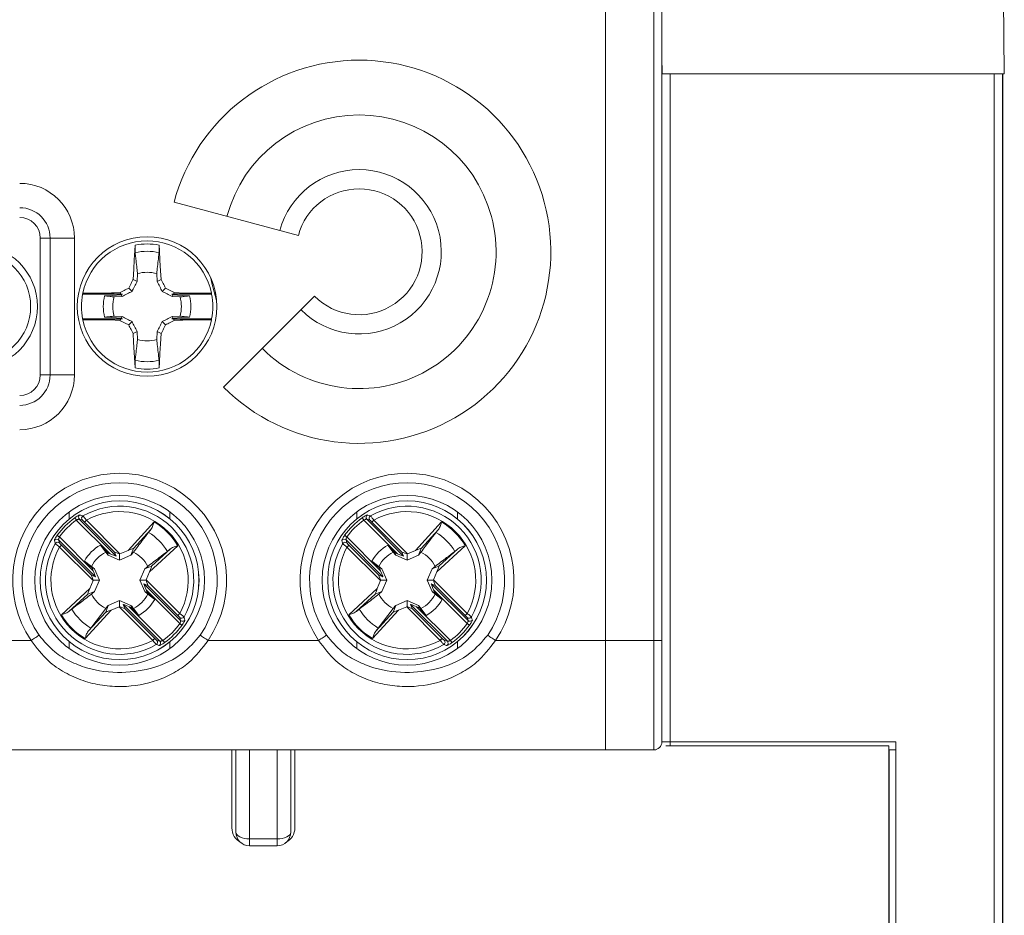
# Model space of a CAD drawing. Header units: millimetres. Extents: x 0 to 594, y 0 to 420.
# Tile 7 of 10: x 143 to 179, y 255 to 288. Entities that reach past the tile are written whole.
import ezdxf

# ---------------------------------------------------------------- set-up
doc = ezdxf.new("R2010")
doc.units = ezdxf.units.MM

msp = doc.modelspace()

# ---------------------------------------------------------------- linework, layer by layer
at = {"color": 7, "linetype": 'Continuous', "lineweight": 15}
for p, q in [((178.593, 286.172), (178.528, 293.672)), ((164.028, 265.472), (164.028, 292.672)), ((165.788, 265.472), (165.788, 292.672)), ((166.088, 292.672), (166.088, 265.472)), ((166.088, 286.797), (166.093, 286.172)), ((166.093, 286.172), (166.088, 286.172)), ((166.093, 286.172), (166.14, 286.172)), ((178.593, 286.172), (166.14, 286.172)), ((166.388, 286.172), (166.388, 261.772)), ((178.228, 238.172), (178.228, 286.172)), ((178.528, 286.172), (178.528, 238.297)), ((178.537, 229.981), (178.537, 286.172)), ((148.266, 281.484), (152.806, 280.268)), ((143.738, 280.172), (143.381, 280.172)), ((143.381, 275.172), (143.381, 280.172)), ((143.738, 280.172), (143.738, 275.172)), ((144.628, 280.172), (143.738, 280.172)), ((144.628, 280.172), (144.628, 275.172)), ((146.931, 278.875), (146.913, 278.587)), ((147.651, 278.587), (147.633, 278.875)), ((146.38, 278.122), (144.925, 278.122)), ((145.837, 278.157), (144.931, 278.157)), ((145.837, 278.157), (146.319, 278.138)), ((146.368, 278.041), (146.08, 278.023)), ((146.319, 278.138), (146.294, 278.186)), ((146.319, 278.138), (146.38, 278.122)), ((146.38, 278.122), (146.337, 278.101)), ((148.184, 278.122), (148.245, 278.138)), ((149.639, 278.122), (148.184, 278.122)), ((148.227, 278.101), (148.184, 278.122)), ((148.484, 278.023), (148.196, 278.041)), ((148.245, 278.138), (148.727, 278.157)), ((149.632, 278.157), (148.727, 278.157)), ((153.402, 278.046), (150.078, 274.723)), ((146.08, 277.322), (146.368, 277.304)), ((148.196, 277.304), (148.484, 277.322)), ((144.925, 277.222), (146.38, 277.222)), ((144.931, 277.187), (145.837, 277.187)), ((146.319, 277.207), (145.837, 277.187)), ((146.38, 277.222), (146.319, 277.207)), ((146.337, 277.244), (146.38, 277.222)), ((148.184, 277.222), (148.227, 277.244)), ((148.245, 277.207), (148.184, 277.222)), ((148.184, 277.222), (149.639, 277.222)), ((148.727, 277.187), (148.245, 277.207)), ((148.245, 277.207), (148.27, 277.159)), ((148.727, 277.187), (149.632, 277.187)), ((146.913, 276.758), (146.931, 276.47)), ((147.633, 276.47), (147.651, 276.758)), ((143.738, 275.172), (143.381, 275.172)), ((144.628, 275.172), (143.738, 275.172)), ((145.928, 268.638), (144.695, 269.871)), ((144.806, 269.901), (146.15, 268.558)), ((144.917, 269.867), (144.806, 269.901)), ((146.088, 268.704), (144.994, 269.797)), ((145.065, 269.868), (146.291, 268.642)), ((146.586, 268.763), (147.537, 269.801)), ((156.428, 268.638), (155.195, 269.871)), ((155.306, 269.901), (156.65, 268.558)), ((155.417, 269.867), (155.306, 269.901)), ((156.588, 268.704), (155.494, 269.797)), ((155.565, 269.868), (156.791, 268.642)), ((157.086, 268.763), (158.037, 269.801)), ((147.422, 269.528), (146.787, 268.835)), ((157.922, 269.528), (157.287, 268.835)), ((144.049, 269.144), (144.083, 269.034)), ((145.393, 267.801), (144.049, 269.144)), ((144.079, 269.255), (145.313, 268.022)), ((154.549, 269.144), (154.583, 269.034)), ((155.893, 267.801), (154.549, 269.144)), ((154.579, 269.255), (155.813, 268.022)), ((145.309, 267.659), (144.083, 268.885)), ((144.153, 268.956), (145.247, 267.863)), ((145.772, 268.699), (145.576, 268.955)), ((145.576, 268.955), (145.83, 268.678)), ((145.863, 268.594), (145.772, 268.699)), ((145.863, 268.594), (145.83, 268.678)), ((145.83, 268.678), (145.928, 268.638)), ((146.15, 268.558), (146.088, 268.704)), ((146.291, 268.642), (146.586, 268.763)), ((146.693, 268.594), (146.787, 268.835)), ((146.784, 268.699), (146.693, 268.594)), ((148.406, 268.931), (147.368, 267.98)), ((147.44, 268.182), (148.133, 268.817)), ((155.809, 267.659), (154.583, 268.885)), ((154.653, 268.956), (155.747, 267.863)), ((156.272, 268.699), (156.076, 268.955)), ((156.076, 268.955), (156.33, 268.678)), ((156.363, 268.594), (156.272, 268.699)), ((156.363, 268.594), (156.33, 268.678)), ((156.33, 268.678), (156.428, 268.638)), ((156.65, 268.558), (156.588, 268.704)), ((156.791, 268.642), (157.086, 268.763)), ((157.193, 268.594), (157.287, 268.835)), ((157.284, 268.699), (157.193, 268.594)), ((158.906, 268.931), (157.868, 267.98)), ((157.94, 268.182), (158.633, 268.817)), ((144.995, 268.374), (145.251, 268.179)), ((145.272, 268.12), (144.995, 268.374)), ((146.278, 268.407), (145.863, 268.594)), ((146.278, 268.407), (146.278, 268.636)), ((146.693, 268.594), (146.278, 268.407)), ((155.495, 268.374), (155.751, 268.179)), ((155.772, 268.12), (155.495, 268.374)), ((156.778, 268.407), (156.363, 268.594)), ((156.778, 268.407), (156.778, 268.636)), ((157.193, 268.594), (156.778, 268.407)), ((145.251, 268.179), (145.356, 268.088)), ((145.313, 268.022), (145.272, 268.12)), ((145.356, 268.088), (145.272, 268.12)), ((145.356, 268.088), (145.543, 267.672)), ((147.013, 267.672), (147.2, 268.088)), ((147.2, 268.088), (147.44, 268.182)), ((147.2, 268.088), (147.305, 268.179)), ((147.368, 267.98), (147.247, 267.685)), ((155.751, 268.179), (155.856, 268.088)), ((155.813, 268.022), (155.772, 268.12)), ((155.856, 268.088), (155.772, 268.12)), ((155.856, 268.088), (156.043, 267.672)), ((157.513, 267.672), (157.7, 268.088)), ((157.7, 268.088), (157.94, 268.182)), ((157.7, 268.088), (157.805, 268.179)), ((157.868, 267.98), (157.747, 267.685)), ((145.188, 267.365), (145.309, 267.659)), ((145.247, 267.863), (145.393, 267.801)), ((145.543, 267.672), (145.314, 267.672)), ((145.543, 267.672), (145.356, 267.257)), ((147.013, 267.672), (147.242, 267.672)), ((147.2, 267.257), (147.013, 267.672)), ((147.247, 267.685), (148.473, 266.46)), ((155.688, 267.365), (155.809, 267.659)), ((155.747, 267.863), (155.893, 267.801)), ((156.043, 267.672), (155.814, 267.672)), ((156.043, 267.672), (155.856, 267.257)), ((157.513, 267.672), (157.742, 267.672)), ((157.7, 267.257), (157.513, 267.672)), ((157.747, 267.685), (158.973, 266.46)), ((144.15, 266.413), (145.188, 267.365)), ((145.356, 267.257), (145.116, 267.163)), ((145.356, 267.257), (145.251, 267.166)), ((147.309, 267.482), (147.163, 267.544)), ((147.163, 267.544), (148.507, 266.201)), ((147.2, 267.257), (147.284, 267.224)), ((147.305, 267.166), (147.2, 267.257)), ((147.243, 267.323), (147.284, 267.224)), ((148.476, 266.09), (147.243, 267.323)), ((147.284, 267.224), (147.561, 266.97)), ((148.402, 266.389), (147.309, 267.482)), ((154.65, 266.413), (155.688, 267.365)), ((155.856, 267.257), (155.616, 267.163)), ((155.856, 267.257), (155.751, 267.166)), ((157.809, 267.482), (157.663, 267.544)), ((157.663, 267.544), (159.007, 266.201)), ((157.7, 267.257), (157.784, 267.224)), ((157.805, 267.166), (157.7, 267.257)), ((157.743, 267.323), (157.784, 267.224)), ((158.976, 266.09), (157.743, 267.323)), ((157.784, 267.224), (158.061, 266.97)), ((158.902, 266.389), (157.809, 267.482)), ((145.116, 267.163), (144.422, 266.528)), ((145.863, 266.75), (146.278, 266.937)), ((146.278, 266.937), (146.278, 266.709)), ((146.278, 266.937), (146.693, 266.75)), ((147.561, 266.97), (147.305, 267.166)), ((155.616, 267.163), (154.922, 266.528)), ((156.363, 266.75), (156.778, 266.937)), ((156.778, 266.937), (156.778, 266.709)), ((156.778, 266.937), (157.193, 266.75)), ((158.061, 266.97), (157.805, 267.166)), ((145.97, 266.582), (145.019, 265.544)), ((145.134, 265.817), (145.769, 266.51)), ((145.223, 265.927), (145.772, 266.645)), ((145.863, 266.75), (145.769, 266.51)), ((146.265, 266.703), (145.97, 266.582)), ((147.491, 265.477), (146.265, 266.703)), ((146.406, 266.787), (146.468, 266.641)), ((147.75, 265.444), (146.406, 266.787)), ((146.468, 266.641), (147.561, 265.548)), ((146.726, 266.667), (146.628, 266.707)), ((146.628, 266.707), (147.861, 265.474)), ((146.693, 266.75), (146.726, 266.667)), ((146.98, 266.389), (146.726, 266.667)), ((146.784, 266.645), (146.98, 266.389)), ((156.47, 266.582), (155.519, 265.544)), ((155.634, 265.817), (156.269, 266.51)), ((155.723, 265.927), (156.272, 266.645)), ((156.363, 266.75), (156.269, 266.51)), ((156.765, 266.703), (156.47, 266.582)), ((157.991, 265.477), (156.765, 266.703)), ((156.906, 266.787), (156.968, 266.641)), ((158.25, 265.444), (156.906, 266.787)), ((156.968, 266.641), (158.061, 265.548)), ((157.226, 266.667), (157.128, 266.707)), ((157.128, 266.707), (158.361, 265.474)), ((157.193, 266.75), (157.226, 266.667)), ((157.48, 266.389), (157.226, 266.667)), ((157.284, 266.645), (157.48, 266.389)), ((148.507, 266.201), (148.473, 266.311)), ((159.007, 266.201), (158.973, 266.311)), ((139.008, 265.472), (143.048, 265.472)), ((147.639, 265.477), (147.75, 265.444)), ((149.508, 265.472), (153.548, 265.472)), ((158.139, 265.477), (158.25, 265.444)), ((160.008, 265.472), (164.028, 265.472)), ((164.028, 261.472), (164.028, 265.472)), ((164.028, 265.472), (165.788, 265.472)), ((165.788, 261.472), (165.788, 265.472)), ((166.088, 265.472), (165.788, 265.472)), ((166.088, 265.472), (166.088, 261.772)), ((121.028, 261.472), (161.028, 261.472)), ((150.253, 261.472), (151.028, 261.472)), ((150.378, 261.472), (150.378, 258.627)), ((150.528, 258.472), (150.528, 261.472)), ((151.028, 261.472), (151.028, 258.222)), ((152.028, 261.472), (151.028, 261.472)), ((152.028, 258.222), (152.028, 261.472)), ((152.028, 261.472), (152.803, 261.472)), ((152.528, 261.472), (152.528, 258.472)), ((152.678, 258.627), (152.678, 261.472)), ((161.028, 261.472), (164.028, 261.472)), ((165.788, 261.472), (164.028, 261.472)), ((165.788, 261.472), (165.868, 261.472)), ((166.388, 261.772), (166.088, 261.772)), ((166.233, 261.627), (174.378, 261.627)), ((166.388, 261.772), (174.628, 261.772)), ((174.378, 238.927), (174.378, 261.627)), ((174.378, 261.627), (174.378, 261.627)), ((174.628, 261.472), (174.381, 261.472)), ((174.39, 238.927), (174.39, 261.472)), ((174.628, 238.872), (174.628, 261.772)), ((151.028, 258.222), (152.028, 258.222)), ((151.028, 258.222), (151.028, 257.972)), ((152.028, 257.972), (151.028, 257.972)), ((152.028, 258.222), (152.028, 257.972))]:
    msp.add_line(p, q, dxfattribs=at)
at = {"color": 8, "linetype": 'Continuous', "lineweight": 15}
for p, q in [((144.441, 270.169), (144.441, 269.916)), ((148.115, 270.169), (148.115, 269.916)), ((154.941, 270.169), (154.941, 269.916)), ((158.615, 270.169), (158.615, 269.916)), ((144.441, 265.429), (144.441, 265.175)), ((148.115, 265.429), (148.115, 265.175)), ((154.941, 265.429), (154.941, 265.175)), ((158.615, 265.429), (158.615, 265.175)), ((166.388, 261.772), (166.388, 261.627))]:
    msp.add_line(p, q, dxfattribs=at)
at = {"color": 7, "linetype": 'Continuous', "lineweight": 15, "flags": 128}
for points in [[(146.769, 278.66), (146.792, 279.034), (146.813, 279.379), (146.835, 279.724), (146.846, 279.916)], [(147.718, 279.916), (147.729, 279.724), (147.753, 279.35), (147.776, 278.977), (147.795, 278.66)], [(146.913, 278.587), (146.866, 278.611), (146.792, 278.649), (146.769, 278.66)], [(147.651, 278.587), (147.698, 278.611), (147.795, 278.66)], [(149.614, 278.704), (149.65, 278.52), (149.822, 277.898)], [(146.337, 278.101), (146.009, 278.08), (145.729, 278.063)], [(145.837, 278.157), (145.978, 278.166), (146.294, 278.186)], [(146.368, 278.041), (146.344, 278.089), (146.337, 278.101)], [(146.731, 278.223), (146.699, 278.255), (146.61, 278.344)], [(147.833, 278.223), (147.865, 278.255), (147.954, 278.344)], [(148.196, 278.041), (148.22, 278.089), (148.227, 278.101)], [(148.835, 278.063), (148.568, 278.08), (148.227, 278.101)], [(148.245, 278.138), (148.258, 278.163), (148.27, 278.186)], [(148.27, 278.186), (148.644, 278.162), (148.727, 278.157)], [(146.368, 277.304), (146.344, 277.256), (146.337, 277.244)], [(148.196, 277.304), (148.22, 277.256), (148.227, 277.244)], [(145.729, 277.282), (145.996, 277.265), (146.337, 277.244)], [(146.294, 277.159), (145.92, 277.182), (145.837, 277.187)], [(146.319, 277.207), (146.306, 277.182), (146.294, 277.159)], [(146.731, 277.122), (146.699, 277.089), (146.61, 277.001)], [(147.833, 277.122), (147.865, 277.089), (147.954, 277.001)], [(148.227, 277.244), (148.555, 277.265), (148.835, 277.282)], [(148.727, 277.187), (148.586, 277.179), (148.27, 277.159)], [(146.913, 276.758), (146.866, 276.734), (146.769, 276.685)], [(146.846, 275.429), (146.835, 275.621), (146.811, 275.994), (146.788, 276.368), (146.769, 276.685)], [(147.651, 276.758), (147.698, 276.734), (147.772, 276.696), (147.795, 276.685)], [(147.795, 276.685), (147.772, 276.311), (147.751, 275.966), (147.729, 275.621), (147.718, 275.429)], [(144.637, 269.952), (144.639, 269.949), (144.643, 269.944), (144.649, 269.936), (144.656, 269.926), (144.664, 269.914), (144.674, 269.9), (144.685, 269.886), (144.695, 269.871)], [(144.994, 269.797), (144.996, 269.799), (145.001, 269.803), (145.008, 269.81), (145.017, 269.819), (145.027, 269.829), (145.039, 269.841), (145.052, 269.854), (145.065, 269.868)], [(155.137, 269.952), (155.139, 269.949), (155.143, 269.944), (155.149, 269.936), (155.156, 269.926), (155.164, 269.914), (155.174, 269.9), (155.185, 269.886), (155.195, 269.871)], [(155.494, 269.797), (155.496, 269.799), (155.501, 269.803), (155.508, 269.81), (155.517, 269.819), (155.527, 269.829), (155.539, 269.841), (155.552, 269.854), (155.565, 269.868)], [(143.999, 269.313), (144.001, 269.311), (144.007, 269.307), (144.015, 269.302), (144.025, 269.295), (144.037, 269.286), (144.05, 269.276), (144.065, 269.266), (144.079, 269.255)], [(154.499, 269.313), (154.501, 269.311), (154.507, 269.307), (154.515, 269.302), (154.525, 269.295), (154.537, 269.286), (154.55, 269.276), (154.565, 269.266), (154.579, 269.255)], [(144.083, 268.885), (144.096, 268.899), (144.109, 268.911), (144.121, 268.923), (144.131, 268.934), (144.14, 268.943), (144.147, 268.949), (144.151, 268.954), (144.153, 268.956)], [(154.583, 268.885), (154.596, 268.899), (154.609, 268.911), (154.621, 268.923), (154.631, 268.934), (154.64, 268.943), (154.647, 268.949), (154.651, 268.954), (154.653, 268.956)], [(148.473, 266.46), (148.46, 266.446), (148.447, 266.433), (148.435, 266.421), (148.424, 266.411), (148.416, 266.402), (148.409, 266.395), (148.404, 266.391), (148.402, 266.389)], [(158.973, 266.46), (158.96, 266.446), (158.947, 266.433), (158.935, 266.421), (158.924, 266.411), (158.916, 266.402), (158.909, 266.395), (158.904, 266.391), (158.902, 266.389)], [(148.476, 266.09), (148.491, 266.079), (148.506, 266.069), (148.519, 266.059), (148.531, 266.05), (148.541, 266.043), (148.549, 266.037), (148.555, 266.033), (148.557, 266.032)], [(158.976, 266.09), (158.991, 266.079), (159.006, 266.069), (159.019, 266.059), (159.031, 266.05), (159.041, 266.043), (159.049, 266.037), (159.055, 266.033), (159.057, 266.032)], [(143.334, 265.667), (143.31, 265.651), (143.281, 265.632), (143.249, 265.609), (143.213, 265.585), (143.174, 265.559), (143.133, 265.531), (143.091, 265.502), (143.048, 265.472)], [(147.561, 265.548), (147.559, 265.546), (147.555, 265.541), (147.548, 265.535), (147.539, 265.526), (147.529, 265.515), (147.517, 265.503), (147.504, 265.491), (147.491, 265.477)], [(147.861, 265.474), (147.871, 265.459), (147.882, 265.445), (147.891, 265.431), (147.9, 265.419), (147.907, 265.409), (147.913, 265.401), (147.917, 265.396), (147.919, 265.393)], [(149.508, 265.472), (149.465, 265.502), (149.423, 265.531), (149.382, 265.559), (149.343, 265.585), (149.307, 265.609), (149.274, 265.632), (149.246, 265.651), (149.222, 265.667)], [(153.834, 265.667), (153.81, 265.651), (153.781, 265.632), (153.749, 265.609), (153.713, 265.585), (153.674, 265.559), (153.633, 265.531), (153.591, 265.502), (153.548, 265.472)], [(158.061, 265.548), (158.059, 265.546), (158.055, 265.541), (158.048, 265.535), (158.039, 265.526), (158.029, 265.515), (158.017, 265.503), (158.004, 265.491), (157.991, 265.477)], [(158.361, 265.474), (158.371, 265.459), (158.382, 265.445), (158.391, 265.431), (158.4, 265.419), (158.407, 265.409), (158.413, 265.401), (158.417, 265.396), (158.419, 265.393)], [(160.008, 265.472), (159.965, 265.502), (159.923, 265.531), (159.882, 265.559), (159.843, 265.585), (159.807, 265.609), (159.774, 265.632), (159.746, 265.651), (159.722, 265.667)], [(151.028, 258.222), (150.93, 258.227), (150.837, 258.241), (150.75, 258.265), (150.674, 258.296), (150.612, 258.334), (150.566, 258.377), (150.538, 258.424), (150.528, 258.472)], [(152.028, 258.222), (152.126, 258.227), (152.219, 258.241), (152.306, 258.265), (152.382, 258.296), (152.444, 258.334), (152.49, 258.377), (152.518, 258.424), (152.528, 258.472)]]:
    msp.add_lwpolyline(points, dxfattribs=at)
at = {"color": 7, "linetype": 'Continuous', "lineweight": 15}
for centre, radius in [((147.282, 277.672), 2.55), ((141.028, 277.672), 2.25), ((141.028, 277.672), 2), ((146.278, 267.672), 3.1), ((146.278, 267.672), 2.9), ((146.278, 267.672), 2.899), ((156.778, 267.672), 3.1), ((156.778, 267.672), 2.9), ((156.778, 267.672), 2.899)]:
    msp.add_circle(centre, radius, dxfattribs=at)
for centre, radius, start, end in [((155.028, 279.672), 7, 225, 165), ((155.028, 279.672), 5, 225, 165), ((155.028, 279.672), 3, 225, 165), ((142.628, 280.172), 2, 0, 90), ((155.028, 279.672), 2.3, 225, 165), ((142.628, 280.172), 1.11, 0, 90), ((142.628, 280.172), 0.753, 0, 90), ((147.282, 277.672), 2.4, 11.6569, 168.3431), ((147.282, 277.672), 2.286, 79.0131, 100.9869), ((147.282, 277.672), 2.017, 77.459, 102.541), ((147.282, 277.672), 1.252, 73.7295, 106.2705), ((147.282, 277.672), 2.4, 169.1931, 190.8069), ((147.282, 277.672), 2.4, 168.3431, 169.1931), ((147.282, 277.672), 1.601, 165.8829, 194.1171), ((147.282, 277.672), 1.252, 163.7295, 196.2705), ((147.282, 277.672), 1.252, 343.7295, 16.2705), ((147.282, 277.672), 1.601, 345.8829, 14.1171), ((147.282, 277.672), 2.4, 10.8069, 11.6569), ((147.282, 277.672), 2.4, 349.1931, 10.8069), ((147.282, 277.672), 2.4, 190.8069, 191.6569), ((147.282, 277.672), 2.4, 191.6569, 348.3431), ((147.282, 277.672), 2.4, 348.3431, 349.1931), ((147.282, 277.672), 1.252, 253.7295, 286.2705), ((147.282, 277.672), 2.017, 257.459, 282.541), ((142.628, 275.172), 1.11, 270, 0), ((142.628, 275.172), 0.753, 270, 0), ((142.628, 275.172), 2, 270, 0), ((147.282, 277.672), 2.286, 259.0131, 280.9869), ((146.278, 267.672), 3.908, 325.743, 214.257), ((156.778, 267.672), 3.908, 325.743, 214.257), ((146.278, 267.672), 3.562, 325.743, 214.257), ((156.778, 267.672), 3.562, 325.743, 214.257), ((146.278, 267.672), 2.707, 330.3316, 119.6684), ((146.278, 267.672), 2.508, 331.0781, 118.9219), ((156.778, 267.672), 2.707, 330.3316, 119.6684), ((156.778, 267.672), 2.508, 331.0781, 118.9219), ((146.278, 267.672), 2.809, 125.7498, 144.2502), ((146.278, 267.672), 2.709, 125.7498, 144.2502), ((144.878, 269.971), 0.1, 121.7571, 224.4979), ((144.988, 269.938), 0.1, 120.0926, 224.4779), ((146.278, 267.672), 2.473, 30.6058, 59.3942), ((156.778, 267.672), 2.809, 125.7498, 144.2502), ((156.778, 267.672), 2.709, 125.7498, 144.2502), ((155.378, 269.971), 0.1, 121.7578, 224.4958), ((155.488, 269.938), 0.1, 120.091, 224.4795), ((156.778, 267.672), 2.473, 30.6058, 59.3942), ((146.278, 267.672), 2.04, 31.1435, 58.8565), ((156.778, 267.672), 2.04, 31.1435, 58.8565), ((143.979, 269.072), 0.1, 45.5025, 148.2432), ((144.013, 268.962), 0.1, 45.5205, 149.909), ((154.479, 269.072), 0.1, 45.5027, 148.243), ((154.513, 268.962), 0.1, 45.5214, 149.9081), ((146.278, 267.672), 2.707, 150.3316, 299.6684), ((146.278, 267.672), 2.508, 151.0781, 298.9219), ((146.278, 267.672), 1.463, 118.6836, 151.3164), ((146.278, 267.672), 1.145, 116.2477, 153.7523), ((146.278, 267.672), 1.145, 26.2477, 63.7523), ((156.778, 267.672), 2.707, 150.3316, 299.6684), ((156.778, 267.672), 2.508, 151.0781, 298.9219), ((156.778, 267.672), 1.463, 118.6836, 151.3164), ((156.778, 267.672), 1.145, 116.2477, 153.7523), ((156.778, 267.672), 1.145, 26.2477, 63.7523), ((146.278, 267.672), 1.145, 206.2477, 243.7523), ((146.278, 267.672), 1.145, 296.2477, 333.7523), ((146.278, 267.672), 1.463, 298.6836, 331.3164), ((156.778, 267.672), 1.145, 206.2477, 243.7523), ((156.778, 267.672), 1.145, 296.2477, 333.7523), ((156.778, 267.672), 1.463, 298.6836, 331.3164), ((146.278, 267.672), 2.04, 211.1435, 238.8565), ((156.778, 267.672), 2.04, 211.1435, 238.8565), ((146.278, 267.672), 2.473, 210.6058, 239.3942), ((148.543, 266.383), 0.1, 225.521, 329.9084), ((148.577, 266.272), 0.1, 225.503, 328.2427), ((156.778, 267.672), 2.473, 210.6058, 239.3942), ((159.043, 266.383), 0.1, 225.5218, 329.9074), ((159.077, 266.272), 0.1, 225.5022, 328.2437), ((146.278, 267.672), 2.709, 305.7498, 324.2502), ((146.278, 267.672), 2.809, 305.7498, 324.2502), ((156.778, 267.672), 2.709, 305.7498, 324.2502), ((156.778, 267.672), 2.809, 305.7498, 324.2502), ((147.568, 265.407), 0.1, 300.0901, 44.4804), ((147.678, 265.373), 0.1, 301.7572, 44.4965), ((158.068, 265.407), 0.1, 300.0926, 44.4779), ((158.178, 265.373), 0.1, 301.7565, 44.4972), ((165.788, 261.772), 0.3, 270, 0), ((150.978, 258.627), 0.6, 180, 242.4672), ((152.078, 258.627), 0.6, 297.5328, 0), ((151.028, 258.472), 0.5, 180, 270), ((152.028, 258.472), 0.5, 270, 0)]:
    msp.add_arc(centre, radius, start, end, dxfattribs=at)
for centre, major_axis, ratio, start_param, end_param in [((146.329, 268.604), (0.241, -0.1), 0.040112, 1.799222, 3.182497), ((146.569, 268.744), (0.218, 0.091), 0.04428, 6.24051, 7.758946), ((156.829, 268.604), (0.241, -0.1), 0.040112, 1.799222, 3.182497), ((157.069, 268.744), (0.218, 0.091), 0.04428, 6.24051, 7.758946), ((145.909, 268.657), (0.241, -0.1), 0.040112, 4.809235, 6.32409), ((146.299, 268.634), (0.1, 0.041), 0.096832, 1.611647, 1.743226), ((156.409, 268.657), (0.241, -0.1), 0.040112, 4.809235, 6.32409), ((156.799, 268.634), (0.1, 0.041), 0.096832, 1.611647, 1.743226), ((145.293, 268.041), (-0.1, 0.241), 0.040112, 3.100688, 4.615543), ((147.35, 267.963), (0.091, 0.218), 0.04428, 4.807424, 6.325861), ((155.793, 268.041), (-0.1, 0.241), 0.040112, 3.100688, 4.615543), ((157.85, 267.963), (0.091, 0.218), 0.04428, 4.807424, 6.325861), ((145.346, 267.622), (-0.1, 0.241), 0.040112, 6.242281, 7.625556), ((145.317, 267.651), (0.041, 0.1), 0.096832, 1.398366, 1.529945), ((147.239, 267.694), (0.041, 0.1), 0.096832, 4.539959, 4.671538), ((147.21, 267.723), (-0.1, 0.241), 0.040112, 3.100688, 4.483964), ((155.846, 267.622), (-0.1, 0.241), 0.040112, 6.242281, 7.625556), ((155.817, 267.651), (0.041, 0.1), 0.096832, 1.398366, 1.529945), ((157.739, 267.694), (0.041, 0.1), 0.096832, 4.539959, 4.671538), ((157.71, 267.723), (-0.1, 0.241), 0.040112, 3.100688, 4.483964), ((145.206, 267.381), (0.091, 0.218), 0.04428, 1.665832, 3.184268), ((147.263, 267.303), (-0.1, 0.241), 0.040112, 6.242281, 7.757136), ((155.706, 267.381), (0.091, 0.218), 0.04428, 1.665832, 3.184268), ((157.763, 267.303), (-0.1, 0.241), 0.040112, 6.242281, 7.757136), ((145.987, 266.6), (0.218, 0.091), 0.04428, 3.098917, 4.617354), ((146.257, 266.711), (0.1, 0.041), 0.096832, 4.75324, 4.884819), ((146.227, 266.741), (0.241, -0.1), 0.040112, 4.940814, 6.32409), ((146.647, 266.688), (0.241, -0.1), 0.040112, 1.667642, 3.182497), ((156.487, 266.6), (0.218, 0.091), 0.04428, 3.098917, 4.617354), ((156.757, 266.711), (0.1, 0.041), 0.096832, 4.75324, 4.884819), ((156.727, 266.741), (0.241, -0.1), 0.040112, 4.940814, 6.32409), ((157.147, 266.688), (0.241, -0.1), 0.040112, 1.667642, 3.182497)]:
    msp.add_ellipse(centre, major_axis=major_axis, ratio=ratio, start_param=start_param, end_param=end_param, dxfattribs=at)
for points, knots in [([(146.844, 279.641), (146.843, 279.659), (146.84, 279.695), (146.84, 279.78), (146.843, 279.857), (146.846, 279.904), (146.846, 279.916)], [0, 0, 0, 0, 0.2935754, 0.5868862, 0.8876057, 1, 1, 1, 1]), ([(147.718, 279.916), (147.719, 279.881), (147.723, 279.811), (147.724, 279.717), (147.722, 279.665), (147.72, 279.645), (147.72, 279.641)], [0, 0, 0, 0, 0.3125323, 0.6253458, 0.9303731, 1, 1, 1, 1]), ([(146.844, 279.641), (146.848, 279.609), (146.859, 279.512), (146.881, 279.318), (146.905, 279.108), (146.923, 278.949), (146.93, 278.887), (146.931, 278.875)], [0, 0, 0, 0, 0.128238, 0.379982, 0.760318, 0.950489, 1, 1, 1, 1]), ([(147.633, 278.875), (147.634, 278.887), (147.641, 278.949), (147.659, 279.108), (147.683, 279.318), (147.705, 279.512), (147.716, 279.609), (147.72, 279.641)], [0, 0, 0, 0, 0.049521, 0.239703, 0.620067, 0.871801, 1, 1, 1, 1]), ([(146.61, 278.344), (146.627, 278.378), (146.66, 278.444), (146.71, 278.544), (146.746, 278.616), (146.766, 278.655), (146.769, 278.66)], [0, 0, 0, 0, 0.315217, 0.630433, 0.94565, 1, 1, 1, 1]), ([(146.913, 278.587), (146.882, 278.524), (146.82, 278.404), (146.76, 278.282), (146.731, 278.223)], [0, 0, 0, 0, 0.514436, 1, 1, 1, 1]), ([(147.833, 278.223), (147.804, 278.282), (147.744, 278.404), (147.682, 278.524), (147.651, 278.587)], [0, 0, 0, 0, 0.485522, 1, 1, 1, 1]), ([(147.795, 278.66), (147.803, 278.645), (147.828, 278.596), (147.881, 278.491), (147.926, 278.401), (147.954, 278.344)], [0, 0, 0, 0, 0.148939, 0.464156, 1, 1, 1, 1]), ([(146.08, 278.023), (146.067, 278.025), (146.005, 278.032), (145.888, 278.045), (145.784, 278.057), (145.729, 278.063)], [0, 0, 0, 0, 0.108459, 0.524981, 1, 1, 1, 1]), ([(146.294, 278.186), (146.31, 278.193), (146.359, 278.218), (146.464, 278.272), (146.554, 278.316), (146.61, 278.344)], [0, 0, 0, 0, 0.148937, 0.464159, 1, 1, 1, 1]), ([(146.731, 278.223), (146.672, 278.194), (146.551, 278.134), (146.43, 278.073), (146.368, 278.041)], [0, 0, 0, 0, 0.485519, 1, 1, 1, 1]), ([(148.196, 278.041), (148.134, 278.073), (148.013, 278.134), (147.892, 278.194), (147.833, 278.223)], [0, 0, 0, 0, 0.514435, 1, 1, 1, 1]), ([(147.954, 278.344), (147.987, 278.328), (148.054, 278.295), (148.153, 278.245), (148.225, 278.208), (148.264, 278.188), (148.27, 278.186)], [0, 0, 0, 0, 0.315219, 0.630437, 0.945652, 1, 1, 1, 1]), ([(148.835, 278.063), (148.78, 278.057), (148.676, 278.045), (148.558, 278.032), (148.497, 278.025), (148.484, 278.023)], [0, 0, 0, 0, 0.4750652, 0.8915648, 1, 1, 1, 1]), ([(145.729, 277.282), (145.784, 277.288), (145.888, 277.3), (146.005, 277.313), (146.067, 277.32), (146.08, 277.322)], [0, 0, 0, 0, 0.4750652, 0.8915648, 1, 1, 1, 1]), ([(146.368, 277.304), (146.43, 277.272), (146.551, 277.211), (146.672, 277.151), (146.731, 277.122)], [0, 0, 0, 0, 0.514439, 1, 1, 1, 1]), ([(147.833, 277.122), (147.892, 277.151), (148.013, 277.211), (148.134, 277.272), (148.196, 277.304)], [0, 0, 0, 0, 0.485519, 1, 1, 1, 1]), ([(148.484, 277.322), (148.497, 277.32), (148.559, 277.313), (148.676, 277.3), (148.78, 277.288), (148.835, 277.282)], [0, 0, 0, 0, 0.108459, 0.524981, 1, 1, 1, 1]), ([(146.61, 277.001), (146.577, 277.017), (146.51, 277.05), (146.411, 277.1), (146.339, 277.137), (146.3, 277.156), (146.294, 277.159)], [0, 0, 0, 0, 0.315219, 0.630433, 0.945653, 1, 1, 1, 1]), ([(146.769, 276.685), (146.761, 276.7), (146.736, 276.749), (146.683, 276.854), (146.638, 276.944), (146.61, 277.001)], [0, 0, 0, 0, 0.148941, 0.464157, 1, 1, 1, 1]), ([(146.731, 277.122), (146.76, 277.063), (146.82, 276.941), (146.882, 276.82), (146.913, 276.758)], [0, 0, 0, 0, 0.485522, 1, 1, 1, 1]), ([(147.651, 276.758), (147.682, 276.82), (147.744, 276.941), (147.804, 277.063), (147.833, 277.122)], [0, 0, 0, 0, 0.514436, 1, 1, 1, 1]), ([(147.954, 277.001), (147.937, 276.967), (147.904, 276.901), (147.854, 276.801), (147.818, 276.729), (147.798, 276.69), (147.795, 276.685)], [0, 0, 0, 0, 0.315218, 0.630435, 0.945652, 1, 1, 1, 1]), ([(148.27, 277.159), (148.254, 277.151), (148.205, 277.126), (148.1, 277.073), (148.01, 277.029), (147.954, 277.001)], [0, 0, 0, 0, 0.148937, 0.464154, 1, 1, 1, 1]), ([(146.931, 276.47), (146.93, 276.457), (146.923, 276.396), (146.905, 276.237), (146.881, 276.027), (146.859, 275.833), (146.848, 275.736), (146.844, 275.703)], [0, 0, 0, 0, 0.0495215, 0.239703, 0.6200673, 0.871801, 1, 1, 1, 1]), ([(147.72, 275.703), (147.716, 275.736), (147.705, 275.833), (147.683, 276.027), (147.659, 276.237), (147.641, 276.396), (147.634, 276.457), (147.633, 276.47)], [0, 0, 0, 0, 0.128238, 0.379982, 0.760318, 0.950489, 1, 1, 1, 1]), ([(146.846, 275.429), (146.845, 275.464), (146.841, 275.534), (146.84, 275.627), (146.842, 275.68), (146.844, 275.7), (146.844, 275.703)], [0, 0, 0, 0, 0.312532, 0.625346, 0.930373, 1, 1, 1, 1]), ([(147.72, 275.703), (147.721, 275.686), (147.724, 275.65), (147.724, 275.565), (147.721, 275.488), (147.718, 275.441), (147.718, 275.429)], [0, 0, 0, 0, 0.293575, 0.586886, 0.887606, 1, 1, 1, 1]), ([(144.637, 269.952), (144.646, 269.958), (144.675, 269.979), (144.723, 270.01), (144.773, 270.038), (144.811, 270.055), (144.821, 270.056), (144.825, 270.057)], [0, 0, 0, 0, 0.106972, 0.339079, 0.565139, 0.783443, 1, 1, 1, 1]), ([(144.806, 269.901), (144.803, 269.902), (144.796, 269.903), (144.773, 269.9), (144.744, 269.892), (144.717, 269.881), (144.7, 269.873), (144.695, 269.871)], [0, 0, 0, 0, 0.215481, 0.436167, 0.664809, 0.895577, 1, 1, 1, 1]), ([(144.825, 270.057), (144.833, 270.055), (144.87, 270.044), (144.908, 270.033), (144.938, 270.025)], [0, 0, 0, 0, 0.204713, 1, 1, 1, 1]), ([(144.994, 269.797), (144.991, 269.801), (144.979, 269.812), (144.959, 269.832), (144.938, 269.851), (144.923, 269.864), (144.919, 269.866), (144.917, 269.867)], [0, 0, 0, 0, 0.100835, 0.334462, 0.559987, 0.779841, 1, 1, 1, 1]), ([(144.938, 270.025), (144.941, 270.022), (144.947, 270.016), (144.972, 269.986), (145.006, 269.944), (145.039, 269.902), (145.059, 269.875), (145.065, 269.868)], [0, 0, 0, 0, 0.223207, 0.44423, 0.668852, 0.900212, 1, 1, 1, 1]), ([(147.537, 269.801), (147.537, 269.799), (147.53, 269.779), (147.509, 269.71), (147.478, 269.611), (147.438, 269.552), (147.422, 269.528)], [0, 0, 0, 0, 0.0143836, 0.2034052, 0.6808733, 1, 1, 1, 1]), ([(155.137, 269.952), (155.146, 269.958), (155.175, 269.979), (155.223, 270.01), (155.273, 270.038), (155.311, 270.055), (155.321, 270.056), (155.325, 270.057)], [0, 0, 0, 0, 0.106967, 0.339074, 0.565139, 0.783441, 1, 1, 1, 1]), ([(155.306, 269.901), (155.303, 269.902), (155.296, 269.903), (155.273, 269.9), (155.244, 269.892), (155.217, 269.881), (155.2, 269.873), (155.195, 269.871)], [0, 0, 0, 0, 0.215483, 0.436163, 0.664807, 0.895576, 1, 1, 1, 1]), ([(155.325, 270.057), (155.333, 270.055), (155.37, 270.044), (155.408, 270.033), (155.438, 270.025)], [0, 0, 0, 0, 0.204713, 1, 1, 1, 1]), ([(155.494, 269.797), (155.491, 269.801), (155.479, 269.812), (155.459, 269.832), (155.438, 269.851), (155.423, 269.864), (155.419, 269.866), (155.417, 269.867)], [0, 0, 0, 0, 0.100835, 0.334462, 0.559987, 0.779841, 1, 1, 1, 1]), ([(155.438, 270.025), (155.441, 270.022), (155.447, 270.016), (155.472, 269.986), (155.506, 269.944), (155.539, 269.902), (155.559, 269.875), (155.565, 269.868)], [0, 0, 0, 0, 0.223205, 0.44423, 0.668849, 0.900209, 1, 1, 1, 1]), ([(158.037, 269.801), (158.037, 269.799), (158.03, 269.779), (158.009, 269.71), (157.978, 269.611), (157.938, 269.552), (157.922, 269.528)], [0, 0, 0, 0, 0.01438, 0.203404, 0.680875, 1, 1, 1, 1]), ([(147.333, 269.418), (147.257, 269.318), (147.075, 269.08), (146.891, 268.839), (146.784, 268.699)], [0, 0, 0, 0, 0.418018, 1, 1, 1, 1]), ([(147.333, 269.418), (147.353, 269.444), (147.378, 269.476), (147.415, 269.519), (147.422, 269.528)], [0, 0, 0, 0, 0.793917, 1, 1, 1, 1]), ([(157.833, 269.418), (157.757, 269.318), (157.575, 269.08), (157.391, 268.839), (157.284, 268.699)], [0, 0, 0, 0, 0.418018, 1, 1, 1, 1]), ([(157.833, 269.418), (157.853, 269.444), (157.878, 269.476), (157.915, 269.519), (157.922, 269.528)], [0, 0, 0, 0, 0.793917, 1, 1, 1, 1]), ([(143.894, 269.125), (143.894, 269.127), (143.893, 269.132), (143.902, 269.155), (143.925, 269.199), (143.958, 269.254), (143.985, 269.294), (143.999, 269.313)], [0, 0, 0, 0, 0.090365, 0.315167, 0.543275, 0.770756, 1, 1, 1, 1]), ([(143.926, 269.012), (143.923, 269.02), (143.913, 269.058), (143.902, 269.095), (143.894, 269.125)], [0, 0, 0, 0, 0.204712, 1, 1, 1, 1]), ([(144.079, 269.255), (144.074, 269.244), (144.064, 269.222), (144.054, 269.19), (144.048, 269.164), (144.047, 269.149), (144.049, 269.145), (144.049, 269.144)], [0, 0, 0, 0, 0.225314, 0.453926, 0.685074, 0.910682, 1, 1, 1, 1]), ([(144.083, 269.034), (144.083, 269.033), (144.084, 269.031), (144.09, 269.023), (144.106, 269.005), (144.128, 268.982), (144.145, 268.965), (144.153, 268.956)], [0, 0, 0, 0, 0.055632, 0.284476, 0.521177, 0.760629, 1, 1, 1, 1]), ([(154.394, 269.125), (154.394, 269.127), (154.393, 269.132), (154.402, 269.155), (154.425, 269.199), (154.458, 269.254), (154.485, 269.294), (154.499, 269.313)], [0, 0, 0, 0, 0.090365, 0.315167, 0.543276, 0.770759, 1, 1, 1, 1]), ([(154.426, 269.012), (154.423, 269.02), (154.413, 269.058), (154.402, 269.095), (154.394, 269.125)], [0, 0, 0, 0, 0.204712, 1, 1, 1, 1]), ([(154.579, 269.255), (154.574, 269.244), (154.564, 269.222), (154.554, 269.19), (154.548, 269.164), (154.547, 269.149), (154.549, 269.145), (154.549, 269.144)], [0, 0, 0, 0, 0.225318, 0.453926, 0.685074, 0.910682, 1, 1, 1, 1]), ([(154.583, 269.034), (154.583, 269.033), (154.584, 269.031), (154.59, 269.023), (154.606, 269.005), (154.628, 268.982), (154.645, 268.965), (154.653, 268.956)], [0, 0, 0, 0, 0.055632, 0.284472, 0.521172, 0.76063, 1, 1, 1, 1]), ([(144.083, 268.885), (144.064, 268.9), (144.027, 268.928), (143.978, 268.967), (143.942, 268.996), (143.928, 269.009), (143.926, 269.012), (143.926, 269.012)], [0, 0, 0, 0, 0.236872, 0.474735, 0.711883, 0.943491, 1, 1, 1, 1]), ([(147.305, 268.179), (147.445, 268.286), (147.685, 268.469), (147.924, 268.651), (148.024, 268.727)], [0, 0, 0, 0, 0.581982, 1, 1, 1, 1]), ([(148.133, 268.817), (148.128, 268.812), (148.084, 268.775), (148.052, 268.75), (148.024, 268.727)], [0, 0, 0, 0, 0.133207, 1, 1, 1, 1]), ([(148.133, 268.817), (148.157, 268.833), (148.217, 268.873), (148.316, 268.904), (148.384, 268.925), (148.405, 268.931), (148.406, 268.931)], [0, 0, 0, 0, 0.319128, 0.796598, 0.985617, 1, 1, 1, 1]), ([(154.583, 268.885), (154.564, 268.9), (154.527, 268.928), (154.478, 268.967), (154.442, 268.996), (154.428, 269.009), (154.426, 269.012), (154.426, 269.012)], [0, 0, 0, 0, 0.236872, 0.474738, 0.711883, 0.94349, 1, 1, 1, 1]), ([(157.805, 268.179), (157.945, 268.286), (158.185, 268.469), (158.424, 268.651), (158.524, 268.727)], [0, 0, 0, 0, 0.581982, 1, 1, 1, 1]), ([(158.633, 268.817), (158.628, 268.812), (158.584, 268.775), (158.552, 268.75), (158.524, 268.727)], [0, 0, 0, 0, 0.133208, 1, 1, 1, 1]), ([(158.633, 268.817), (158.657, 268.833), (158.717, 268.873), (158.816, 268.904), (158.884, 268.925), (158.905, 268.931), (158.906, 268.931)], [0, 0, 0, 0, 0.319132, 0.796603, 0.985623, 1, 1, 1, 1]), ([(145.251, 267.166), (145.111, 267.059), (144.871, 266.876), (144.632, 266.694), (144.532, 266.617)], [0, 0, 0, 0, 0.581982, 1, 1, 1, 1]), ([(155.751, 267.166), (155.611, 267.059), (155.371, 266.876), (155.132, 266.694), (155.032, 266.617)], [0, 0, 0, 0, 0.581982, 1, 1, 1, 1]), ([(144.422, 266.528), (144.399, 266.512), (144.339, 266.472), (144.24, 266.441), (144.172, 266.42), (144.151, 266.414), (144.15, 266.413)], [0, 0, 0, 0, 0.319126, 0.796593, 0.985617, 1, 1, 1, 1]), ([(144.422, 266.528), (144.428, 266.533), (144.471, 266.57), (144.504, 266.595), (144.532, 266.617)], [0, 0, 0, 0, 0.133201, 1, 1, 1, 1]), ([(145.772, 266.645), (145.785, 266.66), (145.815, 266.695), (145.845, 266.73), (145.863, 266.75)], [0, 0, 0, 0, 0.429693, 1, 1, 1, 1]), ([(146.693, 266.75), (146.71, 266.73), (146.741, 266.695), (146.771, 266.66), (146.784, 266.645)], [0, 0, 0, 0, 0.570311, 1, 1, 1, 1]), ([(154.922, 266.528), (154.899, 266.512), (154.839, 266.472), (154.74, 266.441), (154.672, 266.42), (154.651, 266.414), (154.65, 266.413)], [0, 0, 0, 0, 0.3191302, 0.7965925, 0.9856173, 1, 1, 1, 1]), ([(154.922, 266.528), (154.928, 266.533), (154.971, 266.57), (155.004, 266.595), (155.032, 266.617)], [0, 0, 0, 0, 0.133201, 1, 1, 1, 1]), ([(156.272, 266.645), (156.285, 266.66), (156.315, 266.695), (156.345, 266.73), (156.363, 266.75)], [0, 0, 0, 0, 0.4296864, 1, 1, 1, 1]), ([(157.193, 266.75), (157.21, 266.73), (157.241, 266.695), (157.271, 266.66), (157.284, 266.645)], [0, 0, 0, 0, 0.570307, 1, 1, 1, 1]), ([(148.473, 266.311), (148.473, 266.312), (148.472, 266.313), (148.466, 266.321), (148.45, 266.339), (148.428, 266.363), (148.411, 266.38), (148.402, 266.389)], [0, 0, 0, 0, 0.055631, 0.284473, 0.521172, 0.760622, 1, 1, 1, 1]), ([(148.473, 266.46), (148.492, 266.445), (148.529, 266.417), (148.578, 266.378), (148.614, 266.348), (148.628, 266.336), (148.63, 266.333), (148.63, 266.332)], [0, 0, 0, 0, 0.236873, 0.474735, 0.711884, 0.94349, 1, 1, 1, 1]), ([(148.476, 266.09), (148.482, 266.101), (148.492, 266.123), (148.502, 266.155), (148.508, 266.181), (148.508, 266.196), (148.507, 266.2), (148.507, 266.201)], [0, 0, 0, 0, 0.225314, 0.453925, 0.685073, 0.910684, 1, 1, 1, 1]), ([(148.662, 266.22), (148.662, 266.218), (148.663, 266.213), (148.654, 266.19), (148.631, 266.146), (148.598, 266.091), (148.571, 266.051), (148.557, 266.032)], [0, 0, 0, 0, 0.0903652, 0.3151673, 0.5432736, 0.7707589, 1, 1, 1, 1]), ([(148.63, 266.332), (148.632, 266.325), (148.643, 266.287), (148.654, 266.249), (148.662, 266.22)], [0, 0, 0, 0, 0.204712, 1, 1, 1, 1]), ([(158.973, 266.311), (158.973, 266.312), (158.972, 266.313), (158.966, 266.321), (158.95, 266.339), (158.928, 266.363), (158.911, 266.38), (158.902, 266.389)], [0, 0, 0, 0, 0.05563, 0.284476, 0.521171, 0.76063, 1, 1, 1, 1]), ([(158.973, 266.46), (158.992, 266.445), (159.029, 266.417), (159.078, 266.378), (159.114, 266.348), (159.128, 266.336), (159.13, 266.333), (159.13, 266.332)], [0, 0, 0, 0, 0.2368735, 0.474733, 0.7118824, 0.9434896, 1, 1, 1, 1]), ([(158.976, 266.09), (158.982, 266.101), (158.992, 266.123), (159.002, 266.155), (159.008, 266.181), (159.008, 266.196), (159.007, 266.2), (159.007, 266.201)], [0, 0, 0, 0, 0.225314, 0.453928, 0.685074, 0.910685, 1, 1, 1, 1]), ([(159.162, 266.22), (159.162, 266.218), (159.163, 266.213), (159.154, 266.19), (159.131, 266.146), (159.098, 266.091), (159.071, 266.051), (159.057, 266.032)], [0, 0, 0, 0, 0.090365, 0.315168, 0.543273, 0.770759, 1, 1, 1, 1]), ([(159.13, 266.332), (159.132, 266.325), (159.143, 266.287), (159.154, 266.249), (159.162, 266.22)], [0, 0, 0, 0, 0.204712, 1, 1, 1, 1]), ([(145.019, 265.544), (145.019, 265.545), (145.026, 265.566), (145.047, 265.634), (145.078, 265.734), (145.118, 265.793), (145.134, 265.817)], [0, 0, 0, 0, 0.014382, 0.203405, 0.680872, 1, 1, 1, 1]), ([(145.223, 265.927), (145.203, 265.901), (145.178, 265.869), (145.141, 265.826), (145.134, 265.817)], [0, 0, 0, 0, 0.793923, 1, 1, 1, 1]), ([(155.519, 265.544), (155.519, 265.545), (155.526, 265.566), (155.547, 265.634), (155.578, 265.734), (155.618, 265.793), (155.634, 265.817)], [0, 0, 0, 0, 0.0143819, 0.203403, 0.6808719, 1, 1, 1, 1]), ([(155.723, 265.927), (155.703, 265.901), (155.678, 265.869), (155.641, 265.826), (155.634, 265.817)], [0, 0, 0, 0, 0.793923, 1, 1, 1, 1]), ([(149.508, 265.472), (149.289, 265.184), (148.935, 264.717), (148.266, 264.278), (147.472, 263.917), (146.567, 263.756), (145.644, 263.816), (144.933, 263.986), (144.267, 264.286), (143.588, 264.747), (143.244, 265.21), (143.048, 265.472)], [0, 0, 0, 0, 0.141429, 0.228289, 0.315206, 0.487703, 0.582569, 0.677454, 0.77479, 0.872031, 1, 1, 1, 1]), ([(143.334, 265.667), (143.515, 265.452), (143.837, 265.066), (144.456, 264.698), (145.261, 264.381), (146.327, 264.244), (147.541, 264.438), (148.557, 264.897), (149.018, 265.431), (149.222, 265.667)], [0, 0, 0, 0, 0.124185, 0.2216751, 0.3193154, 0.5125004, 0.6887298, 0.8625321, 1, 1, 1, 1]), ([(147.618, 265.32), (147.615, 265.323), (147.609, 265.329), (147.584, 265.359), (147.55, 265.401), (147.517, 265.443), (147.497, 265.469), (147.491, 265.477)], [0, 0, 0, 0, 0.223205, 0.444229, 0.668847, 0.900209, 1, 1, 1, 1]), ([(147.561, 265.548), (147.565, 265.544), (147.577, 265.532), (147.597, 265.513), (147.618, 265.494), (147.633, 265.481), (147.637, 265.479), (147.639, 265.477)], [0, 0, 0, 0, 0.100839, 0.334458, 0.559986, 0.779841, 1, 1, 1, 1]), ([(147.75, 265.444), (147.753, 265.443), (147.759, 265.441), (147.783, 265.445), (147.812, 265.453), (147.839, 265.464), (147.856, 265.471), (147.861, 265.474)], [0, 0, 0, 0, 0.215483, 0.436172, 0.664806, 0.895576, 1, 1, 1, 1]), ([(160.008, 265.472), (159.789, 265.184), (159.435, 264.717), (158.766, 264.278), (157.972, 263.917), (157.067, 263.756), (156.144, 263.816), (155.433, 263.986), (154.767, 264.286), (154.088, 264.747), (153.744, 265.21), (153.548, 265.472)], [0, 0, 0, 0, 0.141429, 0.228289, 0.315207, 0.487703, 0.582569, 0.677454, 0.77479, 0.872032, 1, 1, 1, 1]), ([(153.834, 265.667), (154.015, 265.452), (154.337, 265.066), (154.956, 264.698), (155.761, 264.381), (156.827, 264.244), (158.041, 264.438), (159.057, 264.897), (159.518, 265.431), (159.722, 265.667)], [0, 0, 0, 0, 0.1241852, 0.2216753, 0.3193156, 0.5125006, 0.6887298, 0.8625321, 1, 1, 1, 1]), ([(158.118, 265.32), (158.115, 265.323), (158.109, 265.329), (158.084, 265.359), (158.05, 265.401), (158.017, 265.443), (157.997, 265.469), (157.991, 265.477)], [0, 0, 0, 0, 0.223204, 0.444228, 0.668848, 0.900209, 1, 1, 1, 1]), ([(158.061, 265.548), (158.065, 265.544), (158.077, 265.532), (158.097, 265.513), (158.118, 265.494), (158.133, 265.481), (158.137, 265.479), (158.139, 265.477)], [0, 0, 0, 0, 0.100831, 0.334458, 0.55998, 0.77984, 1, 1, 1, 1]), ([(158.25, 265.444), (158.253, 265.443), (158.259, 265.441), (158.283, 265.445), (158.312, 265.453), (158.339, 265.464), (158.356, 265.471), (158.361, 265.474)], [0, 0, 0, 0, 0.2154818, 0.4361755, 0.6648087, 0.8955763, 1, 1, 1, 1]), ([(147.731, 265.288), (147.723, 265.29), (147.686, 265.301), (147.648, 265.312), (147.618, 265.32)], [0, 0, 0, 0, 0.204713, 1, 1, 1, 1]), ([(147.919, 265.393), (147.91, 265.387), (147.881, 265.366), (147.832, 265.335), (147.782, 265.307), (147.745, 265.29), (147.735, 265.289), (147.731, 265.288)], [0, 0, 0, 0, 0.106967, 0.339076, 0.565137, 0.783441, 1, 1, 1, 1]), ([(158.231, 265.288), (158.223, 265.29), (158.186, 265.301), (158.148, 265.312), (158.118, 265.32)], [0, 0, 0, 0, 0.204712, 1, 1, 1, 1]), ([(158.419, 265.393), (158.41, 265.387), (158.381, 265.366), (158.332, 265.335), (158.282, 265.307), (158.245, 265.29), (158.235, 265.289), (158.231, 265.288)], [0, 0, 0, 0, 0.106971, 0.339083, 0.565142, 0.783441, 1, 1, 1, 1])]:
    msp.add_open_spline(points, degree=3, knots=knots, dxfattribs=at)

doc.saveas('drawing.dxf')
